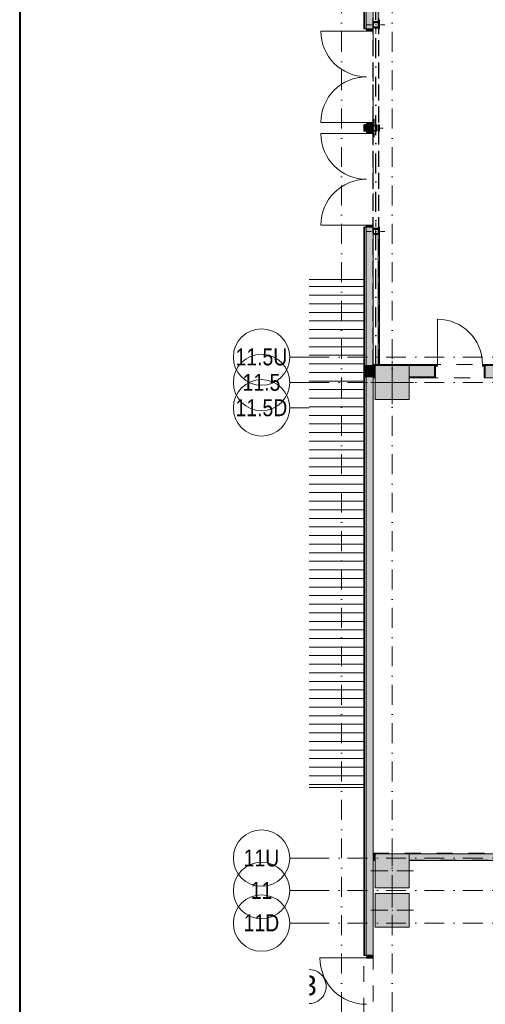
# Model space of a CAD drawing. Header units: millimetres. Extents: x 0 to 1184, y 0 to 836.
# Tile 5 of 66: x 20 to 103, y 339 to 514. Entities that reach past the tile are written whole.
import ezdxf
from ezdxf.xclip import XClip

# ---------------------------------------------------------------- set-up
doc = ezdxf.new("R2010")
doc.units = ezdxf.units.MM
doc.header["$MEASUREMENT"] = 0
doc.header["$XCLIPFRAME"] = 0
for name, pattern in [('Невидимая', [3.912222, 2.822222, -1.09]), ('Штриховая', [5.644444, 2.822222, -2.822222]), ('Штрихпунктирная', [6.702778, 3.527778, -1.763889, 0, -1.411111])]:
    doc.linetypes.add(name, pattern=pattern)
for name, color, linetype in [('1._1-й этаж (9)_1_Элемент Модели - Оси', 7, 'Continuous'), ('Конструктив - ГКЛ', 7, 'Continuous'), ('Конструктив - Колонны', 7, 'Continuous'), ('Конструктив - Стена сущ для Кладочного плана', 7, 'Continuous'), ('Конструктив - Стены Блок 200 нов', 7, 'Continuous'), ('Конструктив - Стены наружние фасад', 7, 'Continuous'), ('УЛИЦА_Стойки стропильные', 7, 'Continuous'), ('Элемент Модели - Зона', 7, 'Continuous'), ('Элемент модели - Зоны уличных помещений', 7, 'Continuous'), ('Элемент Модели - Оси', 7, 'Continuous'), ('Элемент модели - Оси Улица Бани', 7, 'Continuous')]:
    doc.layers.add(name, color=color, linetype=linetype)
doc.styles.add('СГЕНЕРИР_СТИЛЬ_1', font='txt')
doc.styles.add('СГЕНЕРИР_СТИЛЬ_3', font='txt')

# ---------------------------------------------------------------- blocks, each defined once
blk = doc.blocks.new('Чертеж_2_1', base_point=(205.47, 89.56))
at = {"layer": '1._1-й этаж (9)_1_Элемент Модели - Оси', "color": 7, "linetype": 'Штрихпунктирная', "lineweight": 15}
for p, q in [((71.32, 454.06), (67.87, 454.06)), ((71.32, 449.56), (67.87, 449.56)), ((71.32, 445.06), (67.87, 445.06)), ((71.32, 365.31), (67.87, 365.31)), ((71.32, 359.56), (67.87, 359.56)), ((71.32, 353.81), (67.87, 353.81))]:
    blk.add_line(p, q, dxfattribs=at)
at = {"layer": '1._1-й этаж (9)_1_Элемент Модели - Оси', "color": 7, "linetype": 'Continuous', "lineweight": 15}
for centre in [(62.87, 454.06), (62.87, 449.56), (62.87, 445.06), (62.87, 365.31), (62.87, 359.56), (62.87, 353.81)]:
    blk.add_circle(centre, 5, dxfattribs=at)
at = {"layer": '1._1-й этаж (9)_1_Элемент Модели - Оси', "color": 7, "linetype": 'Continuous', "lineweight": 15, "char_height": 3, "attachment_point": 4, "style": 'СГЕНЕРИР_СТИЛЬ_1'}
for s, insert in [('\\A1;{\\pql;\\pt0;\\fArial Narrow|b0|i0|c204|p34;11.5U}', (58.25, 454.06)), ('\\A1;{\\pql;\\pt0;\\fArial Narrow|b0|i0|c204|p34;11.5}', (59.51, 449.56)), ('\\A1;{\\pql;\\pt0;\\fArial Narrow|b0|i0|c204|p34;11.5D}', (58.25, 445.06)), ('\\A1;{\\pql;\\pt0;\\fArial Narrow|b0|i0|c204|p34;11U}', (59.69, 365.31)), ('\\A1;{\\pql;\\pt0;\\fArial Narrow|b0|i0|c204|p34;11}', (60.95, 359.59)), ('\\A1;{\\pql;\\pt0;\\fArial Narrow|b0|i0|c204|p34;11D}', (59.69, 353.84))]:
    blk.add_mtext(s, dxfattribs=dict(at, insert=insert))
blk = doc.blocks.new('Чертеж_4_4', base_point=(-278.48, 89.56))
at = {"layer": 'Конструктив - ГКЛ', "linetype": 'Continuous', "lineweight": 0, "true_color": 0x000000}
for points in [[(83.79, 536.51), (83.54, 536.51), (83.54, 513.41), (83.62, 513.41), (83.62, 512.41), (83.54, 512.41), (83.54, 512.19), (83.79, 512.19)], [(83.79, 494.04), (83.79, 495.19), (83.54, 495.19), (83.54, 494.04)], [(83.79, 477.04), (83.54, 477.04), (83.54, 476.81), (83.62, 476.81), (83.62, 475.81), (83.54, 475.81), (83.54, 452.76), (83.79, 452.76)], [(83.54, 452.56), (83.79, 452.56), (83.79, 452.76), (83.54, 452.76)], [(82.62, 366.06), (82.62, 364.86), (83.02, 364.86), (83.02, 366.06)], [(89.02, 366.06), (89.02, 364.86), (168.47, 364.86), (168.47, 366.06)]]:
    blk.add_hatch(color=18, dxfattribs=at).paths.add_polyline_path(points)
at = {"layer": 'Конструктив - Колонны', "linetype": 'Continuous', "lineweight": 0, "true_color": 0x000000}
for points in [[(83.02, 446.56), (89.02, 446.56), (89.02, 452.56), (83.02, 452.56)], [(83.02, 360.06), (89.02, 360.06), (89.02, 366.06), (83.02, 366.06)], [(83.02, 353.06), (89.02, 353.06), (89.02, 359.06), (83.02, 359.06)]]:
    blk.add_hatch(color=18, dxfattribs=at).paths.add_polyline_path(points)
at = {"layer": 'Конструктив - Стены Блок 200 нов', "linetype": 'Continuous', "lineweight": 0, "true_color": 0x000000}
for points in [[(81.42, 450.56), (81.42, 452.56), (81.12, 452.56), (81.12, 450.56)], [(82.62, 450.56), (82.62, 452.56), (81.42, 452.56), (81.42, 450.56)], [(83.54, 452.76), (82.62, 452.76), (82.62, 452.56), (83.54, 452.56)], [(82.62, 452.56), (82.62, 450.56), (83.02, 450.56), (83.02, 452.56)], [(93.52, 452.76), (83.79, 452.76), (83.79, 452.56), (93.52, 452.56)], [(89.02, 450.56), (93.52, 450.56), (93.52, 452.46), (93.52, 452.56), (89.02, 452.56)], [(93.52, 452.76), (93.52, 452.46), (94.02, 452.46), (94.02, 452.76)], [(93.72, 450.36), (93.72, 452.46), (93.52, 452.46), (93.52, 450.56), (93.52, 450.36)], [(102.52, 452.46), (102.52, 452.76), (102.02, 452.76), (102.02, 452.46)], [(102.52, 450.36), (102.52, 450.56), (102.52, 452.46), (102.32, 452.46), (102.32, 450.36)], [(102.52, 452.56), (140.32, 452.56), (140.32, 452.76), (102.52, 452.76)], [(102.52, 452.56), (102.52, 452.46), (102.52, 450.56), (140.52, 450.56), (140.52, 452.56)], [(82.62, 450.56), (82.62, 450.36), (83.02, 450.36), (83.02, 450.56)], [(89.02, 450.36), (93.52, 450.36), (93.52, 450.56), (89.02, 450.56)], [(168.52, 450.56), (102.52, 450.56), (102.52, 450.36), (168.52, 450.36)]]:
    blk.add_hatch(color=18, dxfattribs=at).paths.add_polyline_path(points)
at = {"layer": 'Конструктив - Стены наружние фасад', "linetype": 'Continuous', "lineweight": 0, "true_color": 0x000000}
for points in [[(80.97, 630.56), (80.97, 512.19), (81.12, 512.19), (81.12, 630.56)], [(81.42, 626.56), (81.12, 626.56), (81.12, 512.19), (81.42, 512.19)], [(81.42, 626.56), (81.42, 512.19), (82.62, 512.19), (82.62, 626.56)], [(82.62, 512.19), (81.47, 512.19), (81.47, 511.79), (82.62, 511.79)], [(81.47, 495.19), (82.62, 495.19), (82.62, 495.59), (81.47, 495.59)], [(80.97, 494.04), (81.12, 494.04), (81.12, 495.19), (80.97, 495.19)], [(81.12, 495.19), (81.12, 494.04), (81.42, 494.04), (81.42, 495.19)], [(81.42, 494.04), (82.62, 494.04), (82.62, 494.11), (82.32, 494.11), (82.32, 495.11), (82.62, 495.11), (82.62, 495.19), (81.42, 495.19)], [(82.62, 494.04), (81.47, 494.04), (81.47, 493.64), (82.62, 493.64)], [(82.62, 495.03), (82.4, 495.03), (82.4, 494.19), (82.62, 494.19)], [(80.97, 348.06), (81.12, 348.06), (81.12, 477.04), (80.97, 477.04)], [(81.42, 477.04), (81.12, 477.04), (81.12, 452.56), (81.42, 452.56)], [(81.42, 452.56), (82.62, 452.56), (82.62, 477.04), (81.42, 477.04)], [(81.47, 477.04), (82.62, 477.04), (82.62, 477.44), (81.47, 477.44)], [(81.12, 450.56), (81.12, 348.06), (81.42, 348.06), (81.42, 450.56)], [(81.42, 450.56), (81.42, 348.06), (82.62, 348.06), (82.62, 450.56)], [(81.47, 348.06), (81.47, 347.66), (82.62, 347.66), (82.62, 348.06)]]:
    blk.add_hatch(color=18, dxfattribs=at).paths.add_polyline_path(points)
at = {"layer": 'УЛИЦА_Стойки стропильные', "linetype": 'Continuous', "lineweight": 0, "true_color": 0x000000}
h = blk.add_hatch(color=18, dxfattribs=at)
h.paths.add_polyline_path([(83.62, 512.41), (83.62, 513.41), (82.62, 513.41), (82.62, 512.41)])
h.paths.add_polyline_path([(83.54, 512.49), (82.7, 512.49), (82.7, 513.33), (83.54, 513.33)], flags=0)
h = blk.add_hatch(color=18, dxfattribs=at)
h.paths.add_polyline_path([(83.32, 494.11), (83.32, 495.11), (82.32, 495.11), (82.32, 494.11)])
h.paths.add_polyline_path([(83.24, 494.19), (82.4, 494.19), (82.4, 495.03), (83.24, 495.03)], flags=0)
h = blk.add_hatch(color=18, dxfattribs=at)
h.paths.add_polyline_path([(83.62, 475.81), (83.62, 476.81), (82.62, 476.81), (82.62, 475.81)])
h.paths.add_polyline_path([(83.54, 475.89), (82.7, 475.89), (82.7, 476.73), (83.54, 476.73)], flags=0)
at = {"layer": 'Элемент Модели - Зона', "linetype": 'Continuous', "lineweight": 15, "true_color": 0xb1b1b1}
h = blk.add_hatch(dxfattribs=at)
h.set_pattern_fill('Настил_01_0004', color=253, style=0, pattern_type=2)
h.set_pattern_definition([(0, (-278.4786, 89.564), (0, 1.52), [])])
h.paths.add_polyline_path([(71.32, 377.81), (80.97, 377.81), (80.97, 467.81), (71.32, 467.81)])
at = {"layer": 'Конструктив - ГКЛ', "color": 251, "linetype": 'Continuous', "lineweight": 15, "true_color": 0x575757, "flags": 128}
for points in [[(83.54, 536.51), (83.54, 513.41)], [(83.79, 512.19), (83.79, 513.71)], [(83.54, 512.41), (83.54, 512.19)], [(83.54, 512.19), (83.79, 512.19)], [(83.79, 495.19), (83.54, 495.19)], [(83.54, 495.19), (83.54, 494.04)], [(83.54, 494.04), (83.79, 494.04)], [(83.79, 494.04), (83.79, 495.19)], [(83.54, 477.04), (83.79, 477.04)], [(83.54, 477.04), (83.54, 476.81)], [(83.79, 452.81), (83.79, 477.04)], [(83.54, 475.81), (83.54, 452.81)], [(83.02, 366.06), (82.62, 366.06)], [(82.62, 364.86), (82.62, 366.06)], [(82.62, 364.86), (83.02, 364.86)], [(168.47, 366.06), (89.02, 366.06)], [(89.02, 364.86), (168.47, 364.86)]]:
    blk.add_lwpolyline(points, dxfattribs=at)
at = {"layer": 'Конструктив - Колонны', "color": 251, "linetype": 'Continuous', "lineweight": 5, "true_color": 0x575757}
for p, q in [((86.02, 450.36), (86.02, 453.36)), ((85.22, 449.56), (82.22, 449.56)), ((86.02, 448.76), (86.02, 445.76)), ((86.82, 449.56), (89.82, 449.56)), ((86.02, 363.86), (86.02, 366.86)), ((85.22, 363.06), (82.22, 363.06)), ((86.82, 363.06), (89.82, 363.06)), ((86.02, 362.26), (86.02, 359.26)), ((86.02, 356.86), (86.02, 359.86)), ((85.22, 356.06), (82.22, 356.06)), ((86.82, 356.06), (89.82, 356.06)), ((86.02, 355.26), (86.02, 352.26))]:
    blk.add_line(p, q, dxfattribs=at)
at = {"layer": 'Конструктив - Колонны', "color": 251, "linetype": 'Continuous', "lineweight": 15, "true_color": 0x575757, "flags": 128}
for points in [[(83.02, 446.56), (89.02, 446.56), (89.02, 452.56), (83.02, 452.56)], [(83.02, 360.06), (89.02, 360.06), (89.02, 366.06), (83.02, 366.06)], [(83.02, 353.06), (89.02, 353.06), (89.02, 359.06), (83.02, 359.06)]]:
    blk.add_lwpolyline(points, close=True, dxfattribs=at)
at = {"layer": 'Конструктив - Колонны', "color": 251, "linetype": 'Continuous', "lineweight": 5, "true_color": 0x575757}
for p in [(86.02, 449.56), (86.02, 363.06), (86.02, 356.06)]:
    blk.add_point(p, dxfattribs=at)
at = {"layer": 'Конструктив - Стена сущ для Кладочного плана', "color": 251, "linetype": 'Невидимая', "lineweight": 30, "true_color": 0x575757}
for p, q in [((82.62, 452.56), (82.62, 536.56)), ((83.62, 452.56), (83.62, 536.56)), ((83.62, 452.56), (82.62, 452.56))]:
    blk.add_line(p, q, dxfattribs=at)
at = {"layer": 'Конструктив - Стена сущ для Кладочного плана', "color": 251, "linetype": 'Штрихпунктирная', "lineweight": 30, "true_color": 0x575757}
blk.add_line((83.12, 452.56), (83.12, 536.56), dxfattribs=at)
at = {"layer": 'Конструктив - Стены Блок 200 нов', "color": 251, "linetype": 'Continuous', "lineweight": 5, "true_color": 0x575757}
for p, q in [((94.02, 452.76), (94.02, 460.76)), ((93.52, 452.76), (94.02, 452.76)), ((93.52, 452.46), (93.52, 452.76)), ((94.02, 452.46), (93.52, 452.46)), ((94.02, 452.76), (94.02, 452.46)), ((102.02, 452.46), (102.02, 452.76)), ((102.02, 452.76), (102.52, 452.76)), ((102.52, 452.46), (102.02, 452.46)), ((102.52, 452.76), (102.52, 452.46))]:
    blk.add_line(p, q, dxfattribs=at)
at = {"layer": 'Конструктив - Стены Блок 200 нов', "color": 251, "linetype": 'Continuous', "lineweight": 20, "true_color": 0x575757}
for p, q in [((83.02, 452.56), (82.62, 452.56)), ((93.52, 452.56), (89.02, 452.56)), ((93.52, 452.76), (93.52, 452.56)), ((93.52, 452.76), (93.52, 452.56)), ((93.52, 452.76), (93.52, 452.56)), ((93.52, 452.56), (93.52, 452.46)), ((93.52, 452.56), (93.52, 452.46)), ((93.52, 452.56), (93.52, 452.46)), ((93.52, 452.46), (93.72, 452.46)), ((93.52, 450.56), (93.52, 452.46)), ((93.72, 452.46), (93.72, 450.36)), ((93.72, 452.46), (93.72, 450.36)), ((102.32, 452.46), (102.32, 450.36)), ((102.52, 452.46), (102.32, 452.46)), ((102.32, 452.46), (102.32, 450.36)), ((102.52, 452.76), (102.52, 452.56)), ((102.52, 452.76), (102.52, 452.56)), ((102.52, 452.76), (102.52, 452.56)), ((140.52, 452.56), (102.52, 452.56)), ((102.52, 452.56), (102.52, 452.46)), ((102.52, 452.56), (102.52, 452.46)), ((102.52, 452.56), (102.52, 452.46)), ((102.52, 450.56), (102.52, 452.46)), ((82.62, 450.56), (83.02, 450.56)), ((89.02, 450.56), (93.52, 450.56)), ((93.52, 450.36), (93.72, 450.36)), ((93.52, 450.36), (93.72, 450.36)), ((102.52, 450.36), (102.32, 450.36)), ((102.52, 450.36), (102.32, 450.36))]:
    blk.add_line(p, q, dxfattribs=at)
at = {"layer": 'Конструктив - Стены Блок 200 нов', "color": 251, "linetype": 'Continuous', "lineweight": 15, "true_color": 0x575757}
for p, q in [((83.54, 452.76), (83.54, 452.56)), ((83.54, 452.76), (83.54, 452.56)), ((83.79, 452.56), (83.79, 452.76)), ((83.79, 452.56), (83.79, 452.76))]:
    blk.add_line(p, q, dxfattribs=at)
at = {"layer": 'Конструктив - Стены Блок 200 нов', "color": 251, "linetype": 'Continuous', "lineweight": 20, "true_color": 0x575757, "flags": 128}
for points in [[(83.54, 452.76), (82.62, 452.76)], [(82.62, 452.76), (82.62, 452.56)], [(93.52, 452.76), (83.79, 452.76)], [(140.32, 452.76), (102.52, 452.76)], [(82.62, 450.56), (82.62, 450.36)], [(82.62, 450.36), (83.02, 450.36)], [(89.02, 450.36), (93.52, 450.36)], [(102.52, 450.36), (168.52, 450.36)]]:
    blk.add_lwpolyline(points, dxfattribs=at)
at = {"layer": 'Конструктив - Стены Блок 200 нов', "color": 251, "linetype": 'Continuous', "lineweight": 5, "true_color": 0x575757}
blk.add_arc((94.02, 452.76), 8, 0, 90, dxfattribs=at)
at = {"layer": 'Конструктив - Стены наружние фасад', "color": 251, "linetype": 'Continuous', "lineweight": 20, "true_color": 0x575757}
for p, q in [((81.12, 512.19), (81.12, 626.56)), ((81.42, 512.19), (81.42, 626.56)), ((81.12, 494.04), (81.12, 495.19)), ((81.42, 494.04), (81.42, 495.19)), ((81.12, 452.56), (81.12, 477.04)), ((81.42, 452.56), (81.42, 477.04)), ((81.42, 452.56), (81.12, 452.56)), ((81.12, 452.56), (81.12, 450.56)), ((81.42, 452.56), (81.12, 452.56)), ((81.12, 452.56), (81.12, 450.56)), ((82.62, 452.56), (81.42, 452.56)), ((82.62, 452.56), (81.42, 452.56)), ((81.12, 450.56), (81.42, 450.56)), ((81.12, 348.06), (81.12, 450.56)), ((81.12, 450.56), (81.42, 450.56)), ((81.42, 450.56), (82.62, 450.56)), ((81.42, 348.06), (81.42, 450.56)), ((81.42, 450.56), (82.62, 450.56)), ((80.97, 348.06), (80.97, 348.43)), ((80.97, 348.06), (80.97, 348.43)), ((80.97, 348.06), (80.97, 348.43)), ((82.62, 348.06), (82.62, 348.43)), ((82.62, 348.06), (82.62, 348.43)), ((82.62, 348.06), (82.62, 348.43))]:
    blk.add_line(p, q, dxfattribs=at)
at = {"layer": 'Конструктив - Стены наружние фасад', "color": 251, "linetype": 'Continuous', "lineweight": 5, "true_color": 0x575757}
for p, q in [((81.47, 511.79), (73.37, 511.79)), ((81.12, 512.19), (80.97, 512.19)), ((81.42, 512.19), (81.12, 512.19)), ((81.47, 512.19), (81.42, 512.19)), ((81.47, 512.19), (81.42, 512.19)), ((82.62, 512.19), (81.47, 512.19)), ((81.47, 511.79), (81.47, 512.19)), ((81.47, 512.19), (82.62, 512.19)), ((82.62, 512.19), (81.47, 512.19)), ((82.62, 512.19), (81.47, 512.19)), ((82.62, 511.79), (81.47, 511.79)), ((82.62, 512.19), (82.62, 511.79)), ((81.47, 495.59), (73.37, 495.59)), ((81.47, 495.19), (81.47, 495.59)), ((81.47, 495.59), (82.62, 495.59)), ((82.62, 495.59), (82.62, 495.19)), ((81.47, 493.64), (73.37, 493.64)), ((81.12, 495.19), (80.97, 495.19)), ((81.12, 494.04), (80.97, 494.04)), ((81.42, 495.19), (81.12, 495.19)), ((81.42, 494.04), (81.12, 494.04)), ((81.47, 495.19), (81.42, 495.19)), ((81.47, 495.19), (81.42, 495.19)), ((81.47, 494.04), (81.42, 494.04)), ((81.47, 494.04), (81.42, 494.04)), ((82.62, 495.19), (81.47, 495.19)), ((82.62, 495.19), (81.47, 495.19)), ((82.62, 495.19), (81.47, 495.19)), ((82.62, 495.19), (81.47, 495.19)), ((82.62, 494.04), (81.47, 494.04)), ((81.47, 493.64), (81.47, 494.04)), ((81.47, 494.04), (82.62, 494.04)), ((82.62, 494.04), (81.47, 494.04)), ((82.62, 494.04), (81.47, 494.04)), ((82.62, 493.64), (81.47, 493.64)), ((82.62, 494.04), (82.62, 493.64)), ((81.47, 477.44), (73.37, 477.44)), ((81.12, 477.04), (80.97, 477.04)), ((81.42, 477.04), (81.12, 477.04)), ((81.47, 477.04), (81.42, 477.04)), ((81.47, 477.04), (81.42, 477.04)), ((81.47, 477.04), (81.47, 477.44)), ((81.47, 477.44), (82.62, 477.44)), ((82.62, 477.04), (81.47, 477.04)), ((82.62, 477.04), (81.47, 477.04)), ((82.62, 477.04), (81.47, 477.04)), ((82.62, 477.04), (81.47, 477.04)), ((82.62, 477.44), (82.62, 477.04)), ((81.47, 348.06), (81.42, 348.06)), ((81.47, 348.06), (81.42, 348.06)), ((81.47, 348.06), (81.42, 348.06)), ((82.62, 348.06), (81.47, 348.06)), ((82.62, 348.06), (81.47, 348.06)), ((82.62, 348.06), (81.47, 348.06))]:
    blk.add_line(p, q, dxfattribs=at)
at = {"layer": 'Конструктив - Стены наружние фасад', "color": 251, "linetype": 'Continuous', "lineweight": 15, "true_color": 0x575757}
for p, q in [((81.12, 512.19), (80.97, 512.19)), ((81.12, 495.19), (80.97, 495.19)), ((81.12, 494.04), (80.97, 494.04)), ((81.12, 477.04), (80.97, 477.04)), ((81.47, 347.66), (73.22, 347.66)), ((81.12, 348.06), (80.97, 348.06)), ((81.12, 348.06), (80.97, 348.06)), ((81.12, 348.06), (80.97, 348.06))]:
    blk.add_line(p, q, dxfattribs=at)
at = {"layer": 'Конструктив - Стены наружние фасад', "color": 251, "linetype": 'Continuous', "lineweight": 30, "true_color": 0x575757}
for p, q in [((81.42, 512.19), (81.12, 512.19)), ((81.42, 495.19), (81.12, 495.19)), ((81.42, 494.04), (81.12, 494.04)), ((81.42, 477.04), (81.12, 477.04)), ((81.42, 348.06), (81.12, 348.06)), ((81.42, 348.06), (81.12, 348.06)), ((81.42, 348.06), (81.12, 348.06)), ((81.47, 348.06), (81.47, 347.66)), ((82.62, 348.06), (81.47, 348.06)), ((81.47, 347.66), (82.62, 347.66)), ((82.62, 347.66), (82.62, 348.06))]:
    blk.add_line(p, q, dxfattribs=at)
at = {"layer": 'Конструктив - Стены наружние фасад', "color": 251, "linetype": 'Continuous', "lineweight": 20, "true_color": 0x575757, "flags": 128}
for points in [[(80.97, 630.56), (80.97, 512.19)], [(82.62, 513.41), (82.62, 626.56)], [(82.62, 512.19), (82.62, 512.41)], [(80.97, 495.19), (80.97, 494.04)], [(82.62, 495.11), (82.62, 495.19)], [(82.62, 494.19), (82.62, 495.03)], [(82.62, 494.04), (82.62, 494.11)], [(80.97, 477.04), (80.97, 348.06)], [(82.62, 476.81), (82.62, 477.04)], [(82.62, 452.56), (82.62, 475.81)], [(82.62, 348.06), (82.62, 450.56)]]:
    blk.add_lwpolyline(points, dxfattribs=at)
at = {"layer": 'Конструктив - Стены наружние фасад', "color": 251, "linetype": 'Continuous', "lineweight": 5, "true_color": 0x575757}
for centre, start, end in [((81.47, 511.79), 180, 270), ((81.47, 495.59), 90, 180), ((81.47, 493.64), 180, 270), ((81.47, 477.44), 90, 180)]:
    blk.add_arc(centre, 8.1, start, end, dxfattribs=at)
at = {"layer": 'Конструктив - Стены наружние фасад', "color": 251, "linetype": 'Continuous', "lineweight": 15, "true_color": 0x575757}
blk.add_arc((81.47, 347.66), 8.25, 180, 270, dxfattribs=at)
at = {"layer": 'УЛИЦА_Стойки стропильные', "color": 251, "linetype": 'Continuous', "lineweight": 5, "true_color": 0x575757}
for p, q in [((83.12, 513.71), (83.12, 514.51)), ((82.32, 512.91), (81.52, 512.91)), ((83.92, 512.91), (84.72, 512.91)), ((83.12, 512.11), (83.12, 511.31)), ((82.82, 495.41), (82.82, 496.21)), ((82.02, 494.61), (81.22, 494.61)), ((82.82, 493.81), (82.82, 493.01)), ((83.62, 494.61), (84.42, 494.61)), ((83.12, 477.11), (83.12, 477.91)), ((82.32, 476.31), (81.52, 476.31)), ((83.92, 476.31), (84.72, 476.31)), ((83.12, 475.51), (83.12, 474.71))]:
    blk.add_line(p, q, dxfattribs=at)
at = {"layer": 'УЛИЦА_Стойки стропильные', "color": 251, "linetype": 'Continuous', "lineweight": 30, "true_color": 0x575757, "flags": 128}
for points in [[(83.62, 512.41), (83.62, 513.41), (82.62, 513.41), (82.62, 512.41)], [(83.54, 512.49), (82.7, 512.49), (82.7, 513.33), (83.54, 513.33)], [(83.32, 494.11), (83.32, 495.11), (82.32, 495.11), (82.32, 494.11)], [(83.24, 494.19), (82.4, 494.19), (82.4, 495.03), (83.24, 495.03)], [(83.62, 475.81), (83.62, 476.81), (82.62, 476.81), (82.62, 475.81)], [(83.54, 475.89), (82.7, 475.89), (82.7, 476.73), (83.54, 476.73)]]:
    blk.add_lwpolyline(points, close=True, dxfattribs=at)
at = {"layer": 'УЛИЦА_Стойки стропильные', "color": 251, "linetype": 'Continuous', "lineweight": 5, "true_color": 0x575757}
for p in [(83.12, 512.91), (82.82, 494.61), (83.12, 476.31)]:
    blk.add_point(p, dxfattribs=at)
at = {"layer": 'Элемент Модели - Зона', "color": 7, "linetype": 'Штриховая', "lineweight": 15, "flags": 128}
for points in [[(83.02, 539.14), (82.62, 539.14), (82.62, 452.76), (140.32, 452.76), (140.32, 480.98), (172.95, 513.62), (173.09, 513.47), (173.09, 513.76), (354.52, 513.76), (354.52, 513.56), (495.52, 513.56), (495.52, 513.76), (862.33, 513.76), (894.69, 481.33), (894.72, 477.98), (894.72, 452.61), (895.12, 452.61), (895.12, 432.56), (892.72, 432.56), (892.72, 446.56), (888.52, 446.56), (888.52, 450.56), (804.52, 450.56), (804.52, 446.56), (798.52, 446.56), (798.52, 450.56), (714.72, 450.56), (714.72, 359.26), (798.52, 359.26), (798.52, 366.06), (804.52, 366.06), (804.52, 354.16), (845.32, 354.16), (845.32, 363.26), (846.52, 363.26), (846.52, 301.37), (892.72, 301.37), (892.72, 352.06), (888.02, 352.06), (888.02, 367.06), (892.72, 367.06), (892.72, 417.56), (895.12, 417.56), (895.12, 291.06), (892.72, 291.06), (892.72, 298.97), (714.72, 298.97), (714.72, 236.06), (892.72, 236.06), (892.72, 266.56), (888.52, 266.56), (888.52, 272.82), (892.72, 272.82), (892.72, 276.06), (895.12, 276.06), (895.12, 272.76), (930.02, 272.76), (930.02, 461.62), (923.91, 461.62), (923.91, 539.56), (978.52, 539.56), (978.52, 542.56), (984.52, 542.56), (984.52, 539.56), (1131.77, 539.56), (1131.77, 540.56), (1122.77, 540.56), (1122.77, 564.56), (1048.52, 564.56), (1048.52, 626.36), (1026.82, 626.36), (1026.82, 632.56), (1013.35, 632.56), (984.52, 632.56), (984.52, 626.56), (978.52, 626.56), (978.52, 631.69), (969.52, 631.69), (894.52, 631.69), (894.52, 626.56), (888.52, 626.56), (888.52, 631.69), (804.52, 631.69), (804.52, 626.56), (798.52, 626.56), (798.52, 631.69), (714.52, 631.69), (714.52, 626.56), (708.52, 626.56), (708.52, 631.69), (628.02, 631.69), (628.02, 626.56), (622.02, 626.56), (621.02, 626.56), (621.02, 575.89), (496.02, 575.89), (496.02, 627.56), (496.02, 706.46), (496.12, 706.46), (496.12, 768.06), (468.72, 768.06), (468.72, 686.86), (461.17, 686.86), (461.17, 631.68), (444.52, 631.68), (444.52, 626.56), (438.52, 626.56), (438.52, 631.68), (354.52, 631.68), (354.52, 626.56), (348.52, 626.56), (348.52, 631.68), (331.77, 631.68), (331.77, 554.56), (331.77, 539.56), (264.52, 539.56), (264.52, 536.56), (258.52, 536.56), (258.52, 539.56), (174.52, 539.56), (174.52, 536.56), (168.52, 536.56), (168.52, 539.56), (89.02, 539.56), (89.02, 536.56), (83.02, 536.56)], [(82.62, 366.19), (173.32, 366.19), (173.32, 446.56), (168.52, 446.56), (168.52, 450.36), (89.02, 450.36), (89.02, 446.56), (83.02, 446.56), (83.02, 450.36), (82.62, 450.36)], [(83.02, 364.94), (82.62, 364.94), (82.62, 272.56), (174.52, 272.56), (399.57, 272.56), (399.57, 320.39), (438.38, 359.21), (438.52, 359.06), (438.72, 359.06), (438.72, 359.26), (438.32, 359.26), (438.32, 359.9), (399.57, 398.65), (399.57, 426.46), (378.07, 426.46), (378.07, 450.36), (354.52, 450.36), (354.52, 446.56), (348.52, 446.56), (348.52, 450.36), (264.52, 450.36), (264.52, 446.56), (263.97, 446.56), (263.97, 435.54), (228.34, 399.92), (174.52, 399.92), (174.52, 366.06), (174.52, 364.94), (174.52, 360.06), (168.52, 360.06), (168.52, 364.94), (89.02, 364.94), (89.02, 360.06), (83.02, 360.06)], [(89.02, 353.06), (83.02, 353.06), (83.02, 359.06), (89.02, 359.06)]]:
    blk.add_lwpolyline(points, close=True, dxfattribs=at)
at = {"layer": 'Элемент Модели - Зона', "color": 7, "linetype": 'Continuous', "lineweight": 15, "flags": 128}
blk.add_lwpolyline([(71.32, 377.81), (80.97, 377.81), (80.97, 467.81), (71.32, 467.81)], dxfattribs=at)
at = {"layer": 'Элемент модели - Зоны уличных помещений', "color": 7, "linetype": 'Штриховая', "lineweight": 15, "flags": 128}
blk.add_lwpolyline([(71.32, 257.06), (80.97, 257.06), (80.97, 377.81), (71.32, 377.81)], dxfattribs=at)
at = {"layer": 'Элемент Модели - Оси', "color": 7, "linetype": 'Штрихпунктирная', "lineweight": 15}
for p, q in [((77.02, 831.39), (77.02, 166.93)), ((86.02, 831.39), (86.02, 166.93)), ((71.32, 454.06), (1182.02, 454.06)), ((71.32, 449.56), (1182.02, 449.56)), ((71.32, 365.31), (1182.02, 365.31)), ((71.32, 359.56), (1182.02, 359.56)), ((71.32, 353.81), (1182.02, 353.81))]:
    blk.add_line(p, q, dxfattribs=at)
at = {"layer": 'Элемент модели - Оси Улица Бани', "color": 7, "linetype": 'Continuous', "lineweight": 15}
blk.add_arc((71.32, 342.56), 3, 269.9883, 90.0117, dxfattribs=at)
at = {"layer": 'Элемент модели - Оси Улица Бани', "color": 7, "linetype": 'Continuous', "lineweight": 15, "insert": (72.64, 342.73), "char_height": 3.5, "attachment_point": 6, "style": 'СГЕНЕРИР_СТИЛЬ_3'}
blk.add_mtext('\\A1;{\\pqr;\\pt0;\\fArial|b0|i0|c204|p38;3}', dxfattribs=at)

msp = doc.modelspace()

# ---------------------------------------------------------------- linework, layer by layer
at = {"color": 7, "linetype": 'Continuous', "lineweight": 40}
msp.add_line((20, 836), (20, 5), dxfattribs=at)

# ---------------------------------------------------------------- block references
at = {"color": 161, "linetype": 'Continuous', "lineweight": 40, "true_color": 0x83aefe}
ref = msp.add_blockref('Чертеж_4_4', (-278.48, 89.56), dxfattribs=at)
XClip(ref).set_block_clipping_path([(71.3162990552, 166.9277917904), (1182.0208577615, 831.3911731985)])
ref = msp.add_blockref('Чертеж_2_1', (205.47, 89.56), dxfattribs=at)
XClip(ref).set_block_clipping_path([(57.3201676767, 166.9282606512), (71.3162990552, 828.727105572)])

doc.saveas('drawing.dxf')
